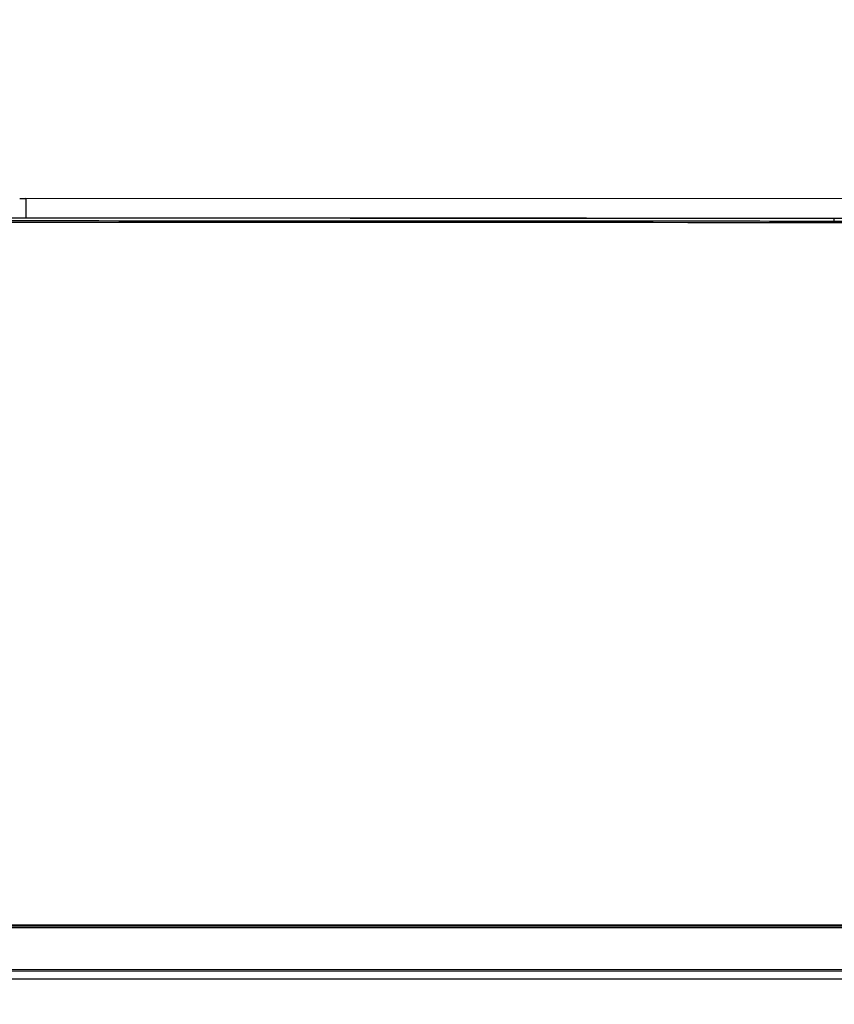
# Model space of a CAD drawing. Header units: millimetres. Extents: x -424979 to 718034, y -72486 to 344972.
# Tile 138 of 256: x 583935 to 584565, y 102822 to 103584. Entities that reach past the tile are written whole.
import ezdxf
from ezdxf import colors
from ezdxf.entities.mleader import LeaderData, LeaderLine
from ezdxf.math import Vec2, Vec3

# ---------------------------------------------------------------- set-up
doc = ezdxf.new("R2010")
doc.units = ezdxf.units.MM
doc.header["$MEASUREMENT"] = 0
doc.layers.add('IS_KLIM Opis_Średnice', color=7, linetype='Continuous', lineweight=9)
doc.layers.add('IS_KLIM_urządzenia', color=3, linetype='Continuous')

# ---------------------------------------------------------------- blocks, each defined once
blk = doc.blocks.new('G$CFEA986A8')
at = {"layer": 'IS_KLIM_urządzenia', "linetype": 'Continuous'}
for p, q in [((562.34, 201.26), (563.89, 201.26)), ((563.89, 201.26), (563.89, 196.29)), ((902.57, 201.14), (563.89, 201.26)), ((772.5, 196.17), (772.5, 196.12)), ((772.5, 195.46), (772.5, 196.12)), ((772.5, 195.01), (772.5, 195.46)), ((46.52, 13.96), (921.55, 13.84)), ((48.58, 13.7), (919.48, 13.58)), ((919.48, 13.06), (48.58, 13.18)), ((58.73, 0), (909.33, -0.12)), ((58.74, 2.46), (909.33, 2.34)), ((909.33, 1.87), (58.74, 1.98))]:
    blk.add_line(p, q, dxfattribs=at)
for points in [[(448.64, 196.29), (505.06, 196.29), (561.48, 196.29), (772.5, 196.17)], [(772.5, 196.12), (561.48, 196.24), (505.06, 196.24), (448.64, 196.24)], [(772.5, 196.17), (822.17, 196.17), (871.85, 196.17), (921.53, 196.17)], [(772.5, 195.01), (561.48, 195.13), (505.06, 195.13), (448.64, 195.13)]]:
    blk.add_open_spline(points, degree=3, dxfattribs=at)
for points, knots in [([(921.53, 196.12), (921.36, 196.12), (921.19, 196.12), (919.69, 196.12), (918.36, 196.12), (911.69, 196.12), (906.36, 196.12), (879.69, 196.12), (858.36, 196.12), (815.52, 196.12), (794.01, 196.12), (772.5, 196.12)], [0, 0, 0, 0, 0.003355, 0.003355, 0.030195, 0.030195, 0.137556, 0.137556, 0.566999, 0.566999, 1, 1, 1, 1]), ([(448.64, 195.58), (499.41, 195.58), (550.18, 195.58), (761.2, 195.46), (766.85, 195.46), (772.5, 195.46)], [0, 0, 0, 0, 0.899861, 0.899861, 1, 1, 1, 1]), ([(772.5, 195.46), (778.46, 195.46), (784.43, 195.46), (834.1, 195.46), (877.81, 195.46), (921.53, 195.46)], [0, 0, 0, 0, 0.120088, 0.120088, 1, 1, 1, 1]), ([(917.32, 195.01), (917.22, 195.01), (917.12, 195.01), (911.69, 195.01), (906.36, 195.01), (879.69, 195.01), (858.36, 195.01), (815.52, 195.01), (794.01, 195.01), (772.5, 195.01)], [0, 0, 0, 0, 0.002026, 0.002026, 0.112505, 0.112505, 0.554422, 0.554422, 1, 1, 1, 1])]:
    blk.add_open_spline(points, degree=3, knots=knots, dxfattribs=at)

msp = doc.modelspace()

# ---------------------------------------------------------------- leaders
at = {"layer": 'IS_KLIM Opis_Średnice', "ltscale": 30}
ml = msp.add_multileader_mtext('Standard', dxfattribs=at)
ml.set_content('{\\fArial|b0|i0|c238|p0;\\C7;Typ: Jednostka wewnętrzna \\P\\P\\pi0,l2.25,a0.5,sm1,q*;\\H0.916667x;\\C256;- moc chłodnicza z tabelą poniżej (płynna regulacja),\\P- spręż 0-90Pa, fabryczna nastawa 25Pa,\\P- min. cztery biegi, maksymalne ciśnienie akustyczne na \\A1;poszcz. biegach: 25/26/27/28 dB(A)\\P\\pi2.25,l0;- zasilanie z agregatu, sterownik przewodowy.', color=256)
ml.set_leader_properties()
ml.build(insert=Vec2(0, 0))
ml.multileader.update_dxf_attribs({"text_left_attachment_type": 6, "text_right_attachment_type": 6, "dogleg_length": 0.36, "arrow_head_size": 12})
ctx = ml.context
ctx.base_point, ctx.char_height, ctx.arrow_head_size, ctx.landing_gap_size, ctx.plane_origin = Vec3(568405.79, 102522.75), 600, 12, 6, Vec3(580244.51, 99010.35)
ctx.left_attachment, ctx.right_attachment = 6, 6
notes = []
notes.append((ctx, [(0, (1, 1, 0), (599841.67, 102522.75), (-1, 0), 1.08, [(0, [(599831.67, 102522.75)], 256, [])])]))
ctx.mtext.insert, ctx.mtext.width, ctx.mtext.defined_height, ctx.mtext.flow_direction = Vec3(568411.79, 103284.44), 35493.6234, 5800, 5
ctx.mtext.has_bg_fill, ctx.mtext.bg_color, ctx.mtext.bg_scale_factor, ctx.mtext.bg_transparency, ctx.mtext.use_window_bg_color = 1, -939524096, 1.5, 0, 1
for ctx, leaders in notes:
    for number, flags, end, landing, length, lines in leaders:
        leader = LeaderData()
        leader.index, (leader.has_last_leader_line, leader.has_dogleg_vector, leader.attachment_direction) = number, flags
        leader.last_leader_point, leader.dogleg_vector, leader.dogleg_length = Vec3(end), Vec3(landing), length
        for number, points, colour, breaks in lines:
            line = LeaderLine()
            line.index, line.vertices, line.color, line.breaks = number, Vec3.list(points), colors.encode_raw_color(colour), breaks
            leader.lines.append(line)
        ctx.leaders.append(leader)

# ---------------------------------------------------------------- next in the draw order: block references
at = {"layer": 'IS_KLIM_urządzenia', "xscale": 3, "yscale": 3, "zscale": 3, "rotation": 360}
msp.add_blockref('G$CFEA986A8', (582247.72, 102842.22), dxfattribs=at)

doc.saveas('drawing.dxf')
